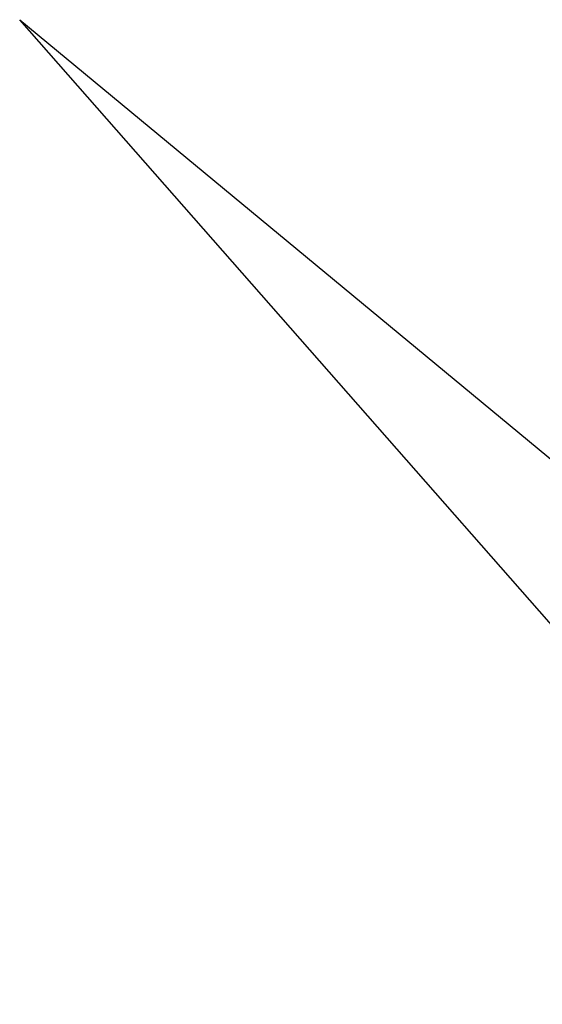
# Model space of a CAD drawing. Extents: x -0.08 to 0.079, y -0.043 to -0.001.
# Tile 55 of 256: x -0.074752 to -0.074602, y -0.006139 to -0.005857. Entities that reach past the tile are written whole.
import ezdxf

# ---------------------------------------------------------------- set-up
doc = ezdxf.new("R2010")
doc.units = 0
doc.layers.add('mesh', color=7, linetype='CONTINUOUS')

msp = doc.modelspace()

# ---------------------------------------------------------------- meshes
at = {"layer": 'mesh'}
mesh = msp.add_polyface(dxfattribs=at)
corners = [(-0.074057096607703, -0.0062056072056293, -0.0945944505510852), (-0.0737302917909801, -0.0062587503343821, -0.0944121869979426), (-0.0738677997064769, -0.0062395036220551, -0.0944115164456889), (-0.0737981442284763, -0.0063609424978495, -0.089008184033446), (-0.0740020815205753, -0.0063264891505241, -0.0887223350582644), (-0.0744022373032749, -0.0061456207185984, -0.088491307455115), (-0.0744975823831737, -0.0061456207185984, -0.0887215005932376), (-0.073923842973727, -0.0063264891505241, -0.0886203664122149), (-0.0742505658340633, -0.0061456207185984, -0.0882936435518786), (-0.0738218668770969, -0.0063264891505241, -0.088542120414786), (-0.0740528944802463, -0.0061456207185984, -0.0881419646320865), (-0.0737031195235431, -0.0063264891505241, -0.0884929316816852), (-0.0738227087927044, -0.0061456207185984, -0.0880466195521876), (-0.0747515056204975, -0.0058566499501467, 0.0867161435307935), (-0.0744022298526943, -0.0061457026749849, 0.0869177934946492), (-0.0744975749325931, -0.0061457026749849, 0.0871479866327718), (-0.0745357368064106, -0.0058566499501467, 0.0864349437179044), (-0.0742505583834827, -0.0061457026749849, 0.0867201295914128), (-0.0740512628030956, -0.0063265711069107, 0.087267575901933), (-0.0740020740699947, -0.0063265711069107, 0.0871488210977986), (-0.0740528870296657, -0.0061457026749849, 0.0865684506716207), (-0.0739238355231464, -0.0063265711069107, 0.0870468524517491), (-0.0738227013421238, -0.0061457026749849, 0.0864731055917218), (-0.0738218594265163, -0.0063265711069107, 0.0869686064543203), (-0.0740955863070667, -0.0062056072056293, -0.094482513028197), (-0.0739943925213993, -0.0062056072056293, -0.0946948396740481), (-0.0738103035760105, -0.0062056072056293, -0.0948412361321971), (-0.0736187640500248, -0.0062509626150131, -0.0945742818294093), (-0.0744666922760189, -0.0060206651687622, -0.0947896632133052), (-0.0743495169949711, -0.0060206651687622, -0.0949772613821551), (-0.0740055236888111, -0.0060206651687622, -0.095250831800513), (-0.0745446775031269, -0.0061373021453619, -0.0890023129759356), (-0.0745545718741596, -0.0060242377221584, -0.0944055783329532), (-0.074092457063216, -0.0063197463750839, -0.0890068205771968), (-0.0739709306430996, -0.0063367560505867, -0.0890073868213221), (-0.0740512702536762, -0.0063264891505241, -0.0888410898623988), (-0.0739106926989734, -0.0062056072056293, 0.0932090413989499), (-0.0736193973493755, -0.0062742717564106, 0.0928432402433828), (-0.0738103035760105, -0.0062056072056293, 0.0932717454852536), (-0.0738677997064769, -0.0062395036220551, 0.0928420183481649), (-0.0737302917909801, -0.0062587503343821, 0.0928426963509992), (-0.074057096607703, -0.0062056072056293, 0.0930249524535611), (-0.0740154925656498, -0.006218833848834, 0.092841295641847), (-0.074193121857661, -0.0060206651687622, 0.0935641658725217), (-0.0744666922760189, -0.0060206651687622, 0.0932201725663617), (-0.0745386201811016, -0.0060206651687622, 0.0930110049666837), (-0.0737981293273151, -0.006361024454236, 0.0874346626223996), (-0.0745446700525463, -0.0061373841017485, 0.0874287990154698), (-0.0745545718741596, -0.0060242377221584, 0.0928360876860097), (-0.0740924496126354, -0.0063198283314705, 0.087433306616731)]
mesh.append_faces([[corners[k] for k in face] for face in [(0, 1, 2, 2), (1, 3, 2, 2), (4, 5, 6, 6), (7, 8, 5, 5), (9, 10, 8, 8), (11, 12, 10, 10), (13, 14, 15, 15), (16, 17, 14, 14), (14, 18, 15, 15), (17, 19, 14, 14), (20, 21, 17, 17), (22, 23, 20, 20), (0, 2, 24, 24), (25, 1, 0, 0), (26, 27, 25, 25), (28, 0, 24, 24), (29, 25, 0, 0), (30, 26, 25, 25), (24, 31, 32, 32), (24, 33, 31, 31), (2, 34, 24, 24), (35, 31, 33, 33), (35, 6, 31, 31), (36, 37, 38, 38), (36, 39, 40, 40), (41, 39, 36, 36), (41, 42, 39, 39), (43, 36, 38, 38), (44, 41, 36, 36), (45, 42, 41, 41), (42, 46, 39, 39), (47, 42, 48, 48), (49, 42, 47, 47), (15, 49, 47, 47), (15, 18, 49, 49)]])

doc.saveas('drawing.dxf')
